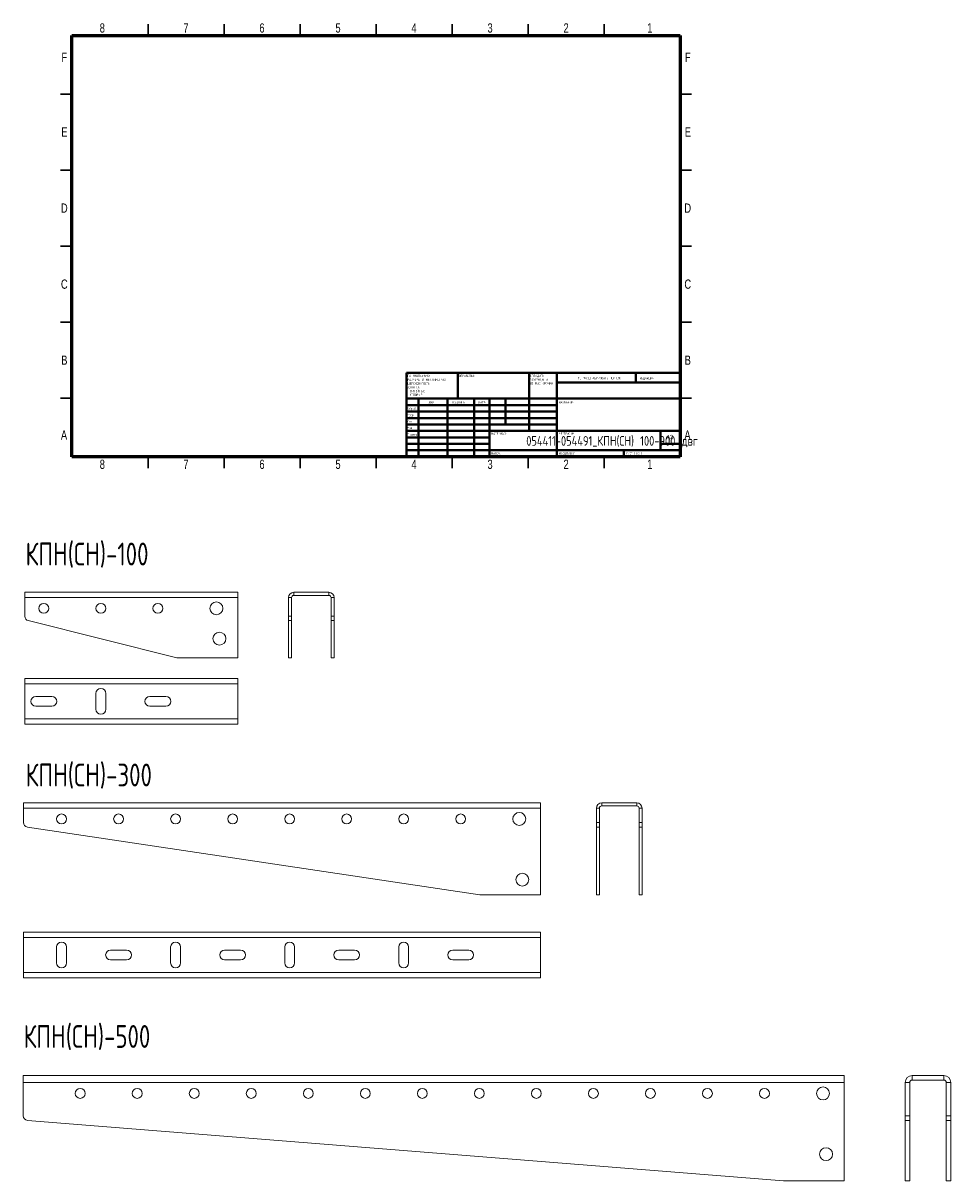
# Model space of a CAD drawing. Header units: millimetres. Extents: x -24 to 1526, y -1217 to 295.
# Tile 2 of 3: x -22 to 588, y -466 to 295. Entities that reach past the tile are written whole.
import ezdxf

# ---------------------------------------------------------------- set-up
doc = ezdxf.new("R2010")
doc.units = ezdxf.units.MM
doc.styles.add('SLDTEXTSTYLE0', font='TXT', dxfattribs={"width": 0.7, "bigfont": 'bigfont'})
doc.styles.add('SLDTEXTSTYLE1', font='TXT', dxfattribs={"width": 0.75, "bigfont": 'bigfont'})
doc.styles.add('SLDTEXTSTYLE2', font='TXT', dxfattribs={"width": 0.75})
doc.styles.add('SLDTEXTSTYLE3', font='TXT', dxfattribs={"width": 0.681818, "bigfont": 'bigfont'})

# ---------------------------------------------------------------- blocks, each defined once
blk = doc.blocks.new('SW_NOTE_0')
at = {"color": 0, "linetype": 'Continuous', "lineweight": 0, "char_height": 1.5, "attachment_point": 1, "style": 'SLDTEXTSTYLE1'}
for s, insert in [('\\M+18452\\M+18443\\M+1844C\\M+18440\\M+18444\\M+18449\\M+18453\\M+1845D', (0, 1.93)), ('\\M+18448\\M+18440\\M+18454\\M+18452\\M+18445\\M+1844E\\M+18457\\M+1845C \\M+18449', (0, -0.57)), ('\\M+1844F\\M+18452\\M+18453\\M+18451\\M+1845C\\M+18445 \\M+1844B\\M+18451\\M+1844F\\M+1844D\\M+1844B\\M+18449', (0, -3.07))]:
    blk.add_mtext(s, dxfattribs=dict(at, insert=insert))
blk = doc.blocks.new('SW_NOTE_1')
at = {"color": 0, "linetype": 'Continuous', "lineweight": 0, "char_height": 1.5, "attachment_point": 1, "style": 'SLDTEXTSTYLE1'}
for s, insert in [('\\M+18450\\M+1844F \\M+18454\\M+1844D\\M+1844F\\M+1844C\\M+18458\\M+18440\\M+1844E\\M+18449\\M+1845F:', (0, 1.93)), ('\\M+18451\\M+18440\\M+18448\\M+1844D\\M+18445\\M+18451\\M+1845C \\M+18442 \\M+1844D\\M+18449\\M+1844C\\M+1844C\\M+18449\\M+1844D\\M+18445\\M+18453\\M+18451\\M+18440\\M+18456', (0, -0.57)), ('\\M+18459\\M+18445\\M+18451\\M+1844F\\M+18456\\M+1844F\\M+18442\\M+18440\\M+18453\\M+1844F\\M+18452\\M+18453\\M+1845D:', (0, -3.07)), ('\\M+18444\\M+1844F\\M+18450\\M+18454\\M+18452\\M+1844B\\M+18449:', (0, -5.57)), ('\\M+1844C\\M+18449\\M+1844E\\M+18445\\M+1844A\\M+1844E\\M+1845C\\M+18445:', (1.69, -8.07)), ('\\M+18454\\M+18443\\M+1844C\\M+1844F\\M+18442\\M+1845C\\M+18445:', (1.69, -10.57))]:
    blk.add_mtext(s, dxfattribs=dict(at, insert=insert))

msp = doc.modelspace()

# ---------------------------------------------------------------- linework, layer by layer
at = {"color": 7, "linetype": 'Continuous', "lineweight": 30}
for p, q in [((60, 287), (60, 294.5)), ((110, 287), (110, 294.5)), ((160, 287), (160, 294.5)), ((210, 287), (210, 294.5)), ((210, 294.5), (210, 287)), ((260, 287), (260, 294.5)), ((310, 287), (310, 294.5)), ((360, 287), (360, 294.5)), ((10, 248.5), (2.5, 248.5)), ((410, 248.5), (417.5, 248.5)), ((10, 198.5), (2.5, 198.5)), ((410, 198.5), (417.5, 198.5)), ((10, 148.5), (2.5, 148.5)), ((2.5, 148.5), (10, 148.5)), ((410, 148.5), (417.5, 148.5)), ((417.5, 148.5), (410, 148.5)), ((10, 98.5), (2.5, 98.5)), ((410, 98.5), (417.5, 98.5)), ((10, 48.5), (2.5, 48.5)), ((410, 48.5), (417.5, 48.5)), ((60, 10), (60, 2.5)), ((110, 10), (110, 2.5)), ((160, 10), (160, 2.5)), ((210, 10), (210, 2.5)), ((210, 2.5), (210, 10)), ((260, 10), (260, 2.5)), ((310, 10), (310, 2.5)), ((360, 10), (360, 2.5))]:
    msp.add_line(p, q, dxfattribs=at)
at = {"color": 7, "linetype": 'Continuous', "lineweight": 60}
for p, q in [((10, 10), (10, 287)), ((10, 287), (410, 287)), ((410, 287), (410, 10)), ((410, 10), (10, 10))]:
    msp.add_line(p, q, dxfattribs=at)
at = {"color": 7, "linetype": 'Continuous', "lineweight": 40}
for p, q in [((230, 65.25), (410, 65.25)), ((230, 65.25), (230, 10)), ((263.8, 48.25), (263.8, 65.25)), ((310.6, 65.25), (310.6, 27)), ((328.8, 65.25), (328.8, 10)), ((380.8, 58.88), (380.8, 65.25)), ((410, 58.88), (328.8, 58.88)), ((410, 48.25), (230, 48.25)), ((237.8, 48.25), (237.8, 10)), ((256.99, 48.25), (256.99, 10)), ((274.4, 48.25), (274.4, 10)), ((284.6, 10), (284.6, 48.25)), ((295, 31.25), (295, 48.25)), ((328.8, 44), (230, 44)), ((328.8, 39.75), (230, 39.75)), ((328.8, 35.5), (230, 35.5)), ((328.8, 31.25), (230, 31.25)), ((284.6, 27), (230, 27)), ((284.6, 27), (410, 27)), ((397, 14.25), (397, 27)), ((284.6, 22.75), (230, 22.75)), ((284.6, 18.5), (230, 18.5)), ((410, 18.5), (397, 18.5)), ((230, 14.25), (410, 14.25)), ((373, 10), (373, 14.25))]:
    msp.add_line(p, q, dxfattribs=at)
at = {"color": 7, "linetype": 'Continuous', "lineweight": 15}
for p, q in [((-21.03, -79.14), (-21.03, -82.64)), ((118.97, -79.14), (-21.03, -79.14)), ((-21.03, -82.64), (-21.03, -94.87)), ((118.97, -82.64), (118.97, -79.14)), ((118.97, -122.21), (118.97, -82.64)), ((152.41, -94.87), (152.41, -82.64)), ((154.41, -94.87), (154.41, -82.64)), ((155.91, -79.14), (178.91, -79.14)), ((155.91, -81.14), (178.91, -81.14)), ((180.41, -82.64), (180.41, -94.87)), ((182.41, -82.64), (182.41, -94.87)), ((-18.76, -97.78), (78.97, -122.21)), ((152.41, -97.78), (152.41, -94.87)), ((152.41, -122.21), (152.41, -97.78)), ((154.41, -94.87), (154.41, -97.78)), ((154.41, -122.21), (154.41, -97.78)), ((180.41, -97.78), (180.41, -94.87)), ((180.41, -97.78), (180.41, -122.21)), ((182.41, -94.87), (182.41, -97.78)), ((182.41, -97.78), (182.41, -122.21)), ((78.97, -122.21), (118.97, -122.21)), ((152.41, -122.21), (154.41, -122.21)), ((182.41, -122.21), (180.41, -122.21)), ((118.97, -135.86), (-21.03, -135.86)), ((-21.03, -135.86), (-21.03, -139.36)), ((118.97, -139.36), (118.97, -135.86)), ((-21.03, -139.36), (-21.03, -162.36)), ((118.97, -162.36), (118.97, -139.36)), ((-3.28, -147.61), (-13.78, -147.61)), ((25.72, -145.61), (25.72, -156.11)), ((32.22, -156.11), (32.22, -145.61)), ((71.72, -147.61), (61.22, -147.61)), ((-13.78, -154.11), (-3.28, -154.11)), ((61.22, -154.11), (71.72, -154.11)), ((-21.03, -162.36), (-21.03, -165.86)), ((118.97, -165.86), (-21.03, -165.86)), ((118.97, -165.86), (118.97, -162.36)), ((-21.88, -217.63), (-21.88, -221.13)), ((318.12, -217.63), (-21.88, -217.63)), ((318.12, -221.13), (318.12, -217.63)), ((358.37, -217.63), (381.37, -217.63)), ((358.37, -219.63), (381.37, -219.63)), ((-21.88, -221.13), (-21.88, -230.62)), ((318.12, -278.21), (318.12, -221.13)), ((354.87, -230.62), (354.87, -221.13)), ((356.87, -230.62), (356.87, -221.13)), ((382.87, -221.13), (382.87, -230.62)), ((384.87, -221.13), (384.87, -230.62)), ((-19.32, -233.59), (278.12, -278.21)), ((354.87, -233.59), (354.87, -230.62)), ((354.87, -278.21), (354.87, -233.59)), ((356.87, -230.62), (356.87, -233.59)), ((356.87, -278.21), (356.87, -233.59)), ((382.87, -233.59), (382.87, -230.62)), ((382.87, -233.59), (382.87, -278.21)), ((384.87, -230.62), (384.87, -233.59)), ((384.87, -233.59), (384.87, -278.21)), ((278.12, -278.21), (318.12, -278.21)), ((354.87, -278.21), (356.87, -278.21)), ((384.87, -278.21), (382.87, -278.21)), ((318.12, -302.68), (-21.88, -302.68)), ((-21.88, -302.68), (-21.88, -306.18)), ((318.12, -306.18), (318.12, -302.68)), ((-21.88, -306.18), (-21.88, -329.18)), ((318.12, -329.18), (318.12, -306.18)), ((-0.13, -312.43), (-0.13, -322.93)), ((6.37, -322.93), (6.37, -312.43)), ((45.87, -314.43), (35.37, -314.43)), ((74.87, -312.43), (74.87, -322.93)), ((81.37, -322.93), (81.37, -312.43)), ((120.87, -314.43), (110.37, -314.43)), ((149.87, -312.43), (149.87, -322.93)), ((156.37, -322.93), (156.37, -312.43)), ((195.87, -314.43), (185.37, -314.43)), ((224.87, -312.43), (224.87, -322.93)), ((231.37, -322.93), (231.37, -312.43)), ((270.87, -314.43), (260.37, -314.43)), ((35.37, -320.93), (45.87, -320.93)), ((110.37, -320.93), (120.87, -320.93)), ((185.37, -320.93), (195.87, -320.93)), ((260.37, -320.93), (270.87, -320.93)), ((-21.88, -329.18), (-21.88, -332.68)), ((318.12, -332.68), (-21.88, -332.68)), ((318.12, -332.68), (318.12, -329.18)), ((-22.12, -396.98), (-22.12, -401.48)), ((517.88, -396.98), (-22.12, -396.98)), ((-22.12, -401.48), (-22.12, -423.5)), ((517.88, -401.48), (517.88, -396.98)), ((517.88, -466.27), (517.88, -401.48)), ((557.94, -423.5), (557.94, -401.48)), ((560.94, -423.5), (560.94, -401.48)), ((562.44, -396.98), (583.44, -396.98)), ((562.44, -399.98), (583.44, -399.98)), ((584.94, -401.48), (584.94, -423.5)), ((587.94, -401.48), (587.94, -423.5)), ((557.94, -426.49), (557.94, -423.5)), ((560.94, -423.5), (560.94, -426.49)), ((584.94, -426.49), (584.94, -423.5)), ((587.94, -423.5), (587.94, -426.49)), ((-19.36, -426.49), (477.88, -466.27)), ((557.94, -466.27), (557.94, -426.49)), ((560.94, -466.27), (560.94, -426.49)), ((584.94, -426.49), (584.94, -466.27)), ((587.94, -426.49), (587.94, -466.27)), ((477.88, -466.27), (517.88, -466.27)), ((557.94, -466.27), (560.94, -466.27)), ((587.94, -466.27), (584.94, -466.27))]:
    msp.add_line(p, q, dxfattribs=at)
at = {"color": 8, "linetype": 'Continuous', "lineweight": 0}
for p, q in [((118.97, -82.64), (-21.03, -82.64)), ((152.41, -82.64), (154.41, -82.64)), ((155.91, -79.14), (155.91, -81.14)), ((178.91, -79.14), (178.91, -81.14)), ((182.41, -82.64), (180.41, -82.64)), ((152.41, -94.87), (154.41, -94.87)), ((154.41, -97.78), (152.41, -97.78)), ((180.41, -94.87), (182.41, -94.87)), ((182.41, -97.78), (180.41, -97.78)), ((118.97, -139.36), (-21.03, -139.36)), ((118.97, -162.36), (-21.03, -162.36)), ((358.37, -217.63), (358.37, -219.63)), ((381.37, -217.63), (381.37, -219.63)), ((318.12, -221.13), (-21.88, -221.13)), ((354.87, -221.13), (356.87, -221.13)), ((384.87, -221.13), (382.87, -221.13)), ((354.87, -230.62), (356.87, -230.62)), ((356.87, -233.59), (354.87, -233.59)), ((382.87, -230.62), (384.87, -230.62)), ((384.87, -233.59), (382.87, -233.59)), ((318.12, -306.18), (-21.88, -306.18)), ((318.12, -329.18), (-21.88, -329.18)), ((517.88, -401.48), (-22.12, -401.48)), ((557.94, -401.48), (560.94, -401.48)), ((562.44, -396.98), (562.44, -399.98)), ((583.44, -396.98), (583.44, -399.98)), ((587.94, -401.48), (584.94, -401.48)), ((557.94, -423.5), (560.94, -423.5)), ((584.94, -423.5), (587.94, -423.5)), ((560.94, -426.49), (557.94, -426.49)), ((587.94, -426.49), (584.94, -426.49))]:
    msp.add_line(p, q, dxfattribs=at)
at = {"color": 7, "linetype": 'Continuous', "lineweight": 15}
for centre, radius in [((-8.53, -89.71), 3.25), ((28.97, -89.71), 3.25), ((66.47, -89.71), 3.25), ((104.97, -89.71), 4.25), ((106.97, -109.61), 4.25), ((3.12, -228.21), 3.25), ((40.62, -228.21), 3.25), ((78.12, -228.21), 3.25), ((115.62, -228.21), 3.25), ((153.12, -228.21), 3.25), ((190.62, -228.21), 3.25), ((228.12, -228.21), 3.25), ((265.62, -228.21), 3.25), ((304.12, -228.21), 4.25), ((306.12, -268.16), 4.25), ((15.38, -408.77), 3.25), ((52.88, -408.77), 3.25), ((90.38, -408.77), 3.25), ((127.88, -408.77), 3.25), ((165.38, -408.77), 3.25), ((202.88, -408.77), 3.25), ((240.38, -408.77), 3.25), ((277.88, -408.77), 3.25), ((315.38, -408.77), 3.25), ((352.88, -408.77), 3.25), ((390.38, -408.77), 3.25), ((427.88, -408.77), 3.25), ((465.38, -408.77), 3.25), ((503.88, -408.77), 4.25), ((505.88, -448.72), 4.25)]:
    msp.add_circle(centre, radius, dxfattribs=at)
for centre, radius, start, end in [((155.91, -82.64), 3.5, 90, 180), ((155.91, -82.64), 1.5, 90, 180), ((178.91, -82.64), 3.5, 0, 90), ((178.91, -82.64), 1.5, 0, 90), ((-18.03, -94.87), 3, 180, 255.96376), ((28.97, -145.61), 3.25, 0, 180), ((-13.78, -150.86), 3.25, 90, 270), ((-3.28, -150.86), 3.25, 270, 90), ((61.22, -150.86), 3.25, 90, 270), ((71.72, -150.86), 3.25, 270, 90), ((28.97, -156.11), 3.25, 180, 0), ((358.37, -221.13), 3.5, 90, 180), ((358.37, -221.13), 1.5, 90, 180), ((381.37, -221.13), 3.5, 360, 90), ((381.37, -221.13), 1.5, 360, 90), ((-18.88, -230.62), 3, 180, 261.46923), ((3.12, -312.43), 3.25, 0, 180), ((78.12, -312.43), 3.25, 0, 180), ((153.12, -312.43), 3.25, 0, 180), ((228.12, -312.43), 3.25, 0, 180), ((35.37, -317.68), 3.25, 90, 270), ((45.87, -317.68), 3.25, 270, 90), ((110.37, -317.68), 3.25, 90, 270), ((120.87, -317.68), 3.25, 270, 90), ((185.37, -317.68), 3.25, 90, 270), ((195.87, -317.68), 3.25, 270, 90), ((260.37, -317.68), 3.25, 90, 270), ((270.87, -317.68), 3.25, 270, 90), ((3.12, -322.93), 3.25, 180, 0), ((78.12, -322.93), 3.25, 180, 0), ((153.12, -322.93), 3.25, 180, 0), ((228.12, -322.93), 3.25, 180, 0), ((562.44, -401.48), 4.5, 90, 180), ((562.44, -401.48), 1.5, 90, 180), ((583.44, -401.48), 4.5, 360, 90), ((583.44, -401.48), 1.5, 360, 90), ((-19.12, -423.5), 3, 180, 265.42608)]:
    msp.add_arc(centre, radius, start, end, dxfattribs=at)

# ---------------------------------------------------------------- block references
at = {"color": 7, "linetype": 'Continuous', "lineweight": 0}
for name, p in [('SW_NOTE_1', (230.59, 61.99)), ('SW_NOTE_0', (311.31, 62.07))]:
    msp.add_blockref(name, p, dxfattribs=at)

# ---------------------------------------------------------------- texts
for s, insert, char_height, attachment_point, style in [('8', (29.94, 295.11), 6.1, 2, 'SLDTEXTSTYLE2'), ('7', (84.94, 295.11), 6.1, 2, 'SLDTEXTSTYLE2'), ('6', (134.94, 295.11), 6.1, 2, 'SLDTEXTSTYLE2'), ('5', (184.94, 295.11), 6.1, 2, 'SLDTEXTSTYLE2'), ('4', (234.94, 295.11), 6.1, 2, 'SLDTEXTSTYLE2'), ('3', (284.94, 295.11), 6.1, 2, 'SLDTEXTSTYLE2'), ('2', (334.94, 295.11), 6.1, 2, 'SLDTEXTSTYLE2'), ('1', (389.94, 295.11), 6.1, 2, 'SLDTEXTSTYLE2'), ('F', (4.94, 275.86), 6.1, 2, 'SLDTEXTSTYLE2'), ('F', (414.94, 275.86), 6.1, 2, 'SLDTEXTSTYLE2'), ('E', (5.01, 226.61), 6.1, 2, 'SLDTEXTSTYLE2'), ('E', (415.01, 226.61), 6.1, 2, 'SLDTEXTSTYLE2'), ('D', (4.93, 176.61), 6.1, 2, 'SLDTEXTSTYLE2'), ('D', (414.93, 176.61), 6.1, 2, 'SLDTEXTSTYLE2'), ('C', (4.94, 126.61), 6.1, 2, 'SLDTEXTSTYLE2'), ('C', (414.94, 126.61), 6.1, 2, 'SLDTEXTSTYLE2'), ('B', (4.95, 76.61), 6.1, 2, 'SLDTEXTSTYLE2'), ('B', (414.95, 76.61), 6.1, 2, 'SLDTEXTSTYLE2'), ('\\M+1844F\\M+18441\\M+18451\\M+18440\\M+18441\\M+1844F\\M+18453\\M+1844B\\M+18440:', (264.37, 63.92), 1.5, 1, 'SLDTEXTSTYLE1'), ('\\M+1844E\\M+18445 \\M+1844D\\M+18440\\M+18452\\M+18459\\M+18453\\M+18440\\M+18441\\M+18449\\M+18451\\M+1844F\\M+18442\\M+18440\\M+18453\\M+1845D \\M+18458\\M+18445\\M+18451\\M+18453\\M+18445\\M+18447', (342.61, 62.53), 1.5, 1, 'SLDTEXTSTYLE1'), ('\\M+18451\\M+18445\\M+18444\\M+18440\\M+1844B\\M+18457\\M+18449\\M+18460', (383.33, 62.33), 1.5, 1, 'SLDTEXTSTYLE1'), ('\\M+18449\\M+1844D\\M+18460', (244.32, 46.5), 1.5, 1, 'SLDTEXTSTYLE1'), ('\\M+18450\\M+1844F\\M+18444\\M+18450\\M+18449\\M+18452\\M+1845D', (260.03, 46.56), 1.5, 1, 'SLDTEXTSTYLE1'), ('\\M+18444\\M+18440\\M+18453\\M+18440', (277.21, 46.58), 1.5, 1, 'SLDTEXTSTYLE1'), ('\\M+1844E\\M+18440\\M+18448\\M+18442\\M+18440\\M+1844E\\M+18449\\M+18445:', (330.07, 46.58), 1.5, 1, 'SLDTEXTSTYLE1'), ('\\M+18451\\M+18470\\M+18478\\M+18482\\M+18470\\M+18471.', (230.21, 42.43), 1.5, 1, 'SLDTEXTSTYLE1'), ('\\M+18450\\M+18482\\M+18480\\M+18472.', (230.41, 38.15), 1.5, 1, 'SLDTEXTSTYLE1'), ('\\M+18454\\M+18484\\M+18472.', (230.4, 34.06), 1.5, 1, 'SLDTEXTSTYLE1'), ('A', (4.76, 27.36), 6.1, 2, 'SLDTEXTSTYLE2'), ('054411-054491_\\M+1844B\\M+18450\\M+1844E(\\M+18452\\M+1844E) 100-900 \\M+18474\\M+18472\\M+18473', (365.13, 23.61), 6.35, 2, 'SLDTEXTSTYLE1'), ('\\M+1844D\\M+18470\\M+1848A.', (230.46, 29.73), 1.5, 1, 'SLDTEXTSTYLE1'), ('\\M+18453.\\M+1847B\\M+18480\\M+1847E\\M+18484\\M+18482', (230.67, 25.35), 1.5, 1, 'SLDTEXTSTYLE1'), ('\\M+1844D\\M+18440\\M+18453\\M+18445\\M+18451\\M+18449\\M+18440\\M+1844C:', (285.65, 25.99), 1.5, 1, 'SLDTEXTSTYLE1'), ('\\M+18458\\M+18445\\M+18451\\M+18453\\M+18445\\M+18447 \\M+18782:', (330.37, 25.99), 1.5, 1, 'SLDTEXTSTYLE1'), ('A3', (400.87, 24.41), 2.91, 1, 'SLDTEXTSTYLE2'), ('A', (414.76, 27.36), 6.1, 2, 'SLDTEXTSTYLE2'), ('8', (29.94, 8.11), 6.1, 2, 'SLDTEXTSTYLE2'), ('7', (84.94, 8.11), 6.1, 2, 'SLDTEXTSTYLE2'), ('6', (134.94, 8.11), 6.1, 2, 'SLDTEXTSTYLE2'), ('5', (184.94, 8.11), 6.1, 2, 'SLDTEXTSTYLE2'), ('4', (234.94, 8.11), 6.1, 2, 'SLDTEXTSTYLE2'), ('3', (284.94, 8.11), 6.1, 2, 'SLDTEXTSTYLE2'), ('\\M+1844D\\M+18440\\M+18452\\M+18452\\M+18440:', (285.62, 12.95), 1.4986, 1, 'SLDTEXTSTYLE1'), ('\\M+1844D\\M+18440\\M+18452\\M+18459\\M+18453\\M+18440\\M+18441:1:1', (330.07, 12.9), 1.5, 1, 'SLDTEXTSTYLE1'), ('2', (334.94, 8.11), 6.1, 2, 'SLDTEXTSTYLE2'), ('\\M+1844C\\M+18449\\M+18452\\M+18453 1 \\M+18449\\M+18448 1', (374.48, 12.9), 1.5, 1, 'SLDTEXTSTYLE3'), ('1', (389.94, 8.11), 6.1, 2, 'SLDTEXTSTYLE2'), ('\\M+1844B\\M+18450\\M+1844E(\\M+18452\\M+1844E)-100', (-20.55, -46.47), 15, 1, 'SLDTEXTSTYLE0'), ('\\M+1844B\\M+18450\\M+1844E(\\M+18452\\M+1844E)-300', (-20.51, -191.82), 15, 1, 'SLDTEXTSTYLE0'), ('\\M+1844B\\M+18450\\M+1844E(\\M+18452\\M+1844E)-500', (-21.85, -363.8), 15, 1, 'SLDTEXTSTYLE0')]:
    msp.add_mtext(s, dxfattribs=dict(at, insert=insert, char_height=char_height, attachment_point=attachment_point, style=style))

doc.saveas('drawing.dxf')
